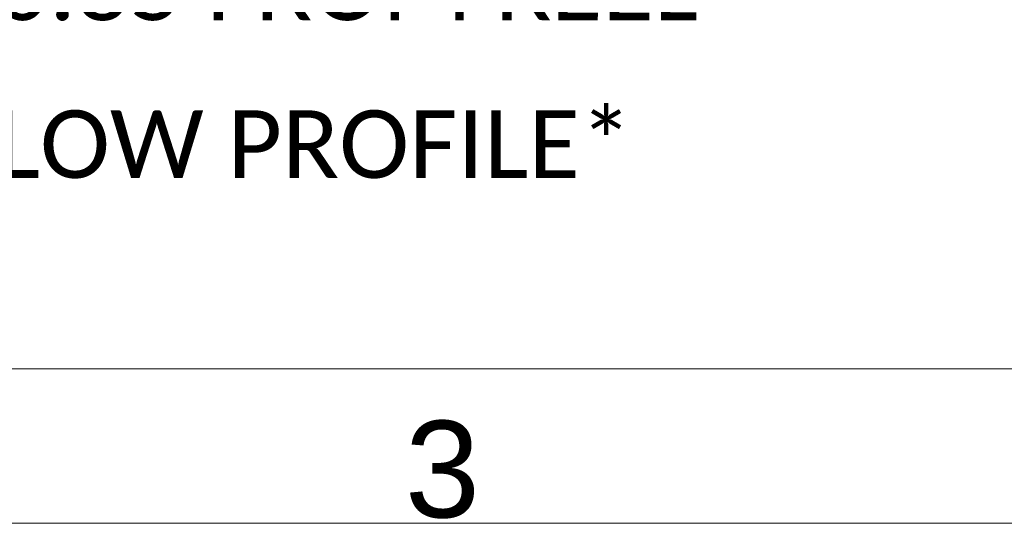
# Model space of a CAD drawing. Header units: millimetres. Extents: x -10 to 594, y 0 to 420.
# Tile 42 of 244: x 201 to 252, y 0 to 26. Entities that reach past the tile are written whole.
import ezdxf

# ---------------------------------------------------------------- set-up
doc = ezdxf.new("R2010")
doc.units = ezdxf.units.MM
doc.layers.add('1', color=7, linetype='Continuous', true_color=0xffffff)
doc.layers.add('256', color=7, linetype='Continuous', true_color=0xffffff)
doc.styles.add('Arial', font='txt')
doc.styles.add('Calibri', font='txt')

# ---------------------------------------------------------------- blocks, each defined once
blk = doc.blocks.new('LABLE3D_1', base_point=(197.717, 27.709))
at = {"layer": '1', "color": 18, "linetype": 'Continuous', "lineweight": 18, "insert": (200.092, 9.673), "char_height": 3.5, "attachment_point": 7, "line_spacing_factor": 1.399613, "style": 'Calibri'}
blk.add_mtext('\\fCalibri|b0|i0;\\W1.0000;0.85 FROM KEEL \\PLOW PROFILE*\\P ', dxfattribs=at)

msp = doc.modelspace()

# ---------------------------------------------------------------- linework, layer by layer
at = {"layer": '256', "color": 163, "linetype": 'Continuous', "lineweight": 18}
for p, q in [((586, 8), (8, 8)), ((594, 0), (0, 0))]:
    msp.add_line(p, q, dxfattribs=at)

# ---------------------------------------------------------------- block references
at = {"layer": '1', "color": 18, "linetype": 'Continuous', "lineweight": 13}
msp.add_blockref('LABLE3D_1', (197.717, 27.709), dxfattribs=at)

# ---------------------------------------------------------------- texts
at = {"layer": '256', "color": 18, "linetype": 'Continuous', "lineweight": 13, "insert": (221.26, 0.235), "char_height": 5, "attachment_point": 7, "line_spacing_factor": 1.047437, "style": 'Arial'}
msp.add_mtext('\\fArial|b0|i0;\\W1.0000;3', dxfattribs=at)

doc.saveas('drawing.dxf')
